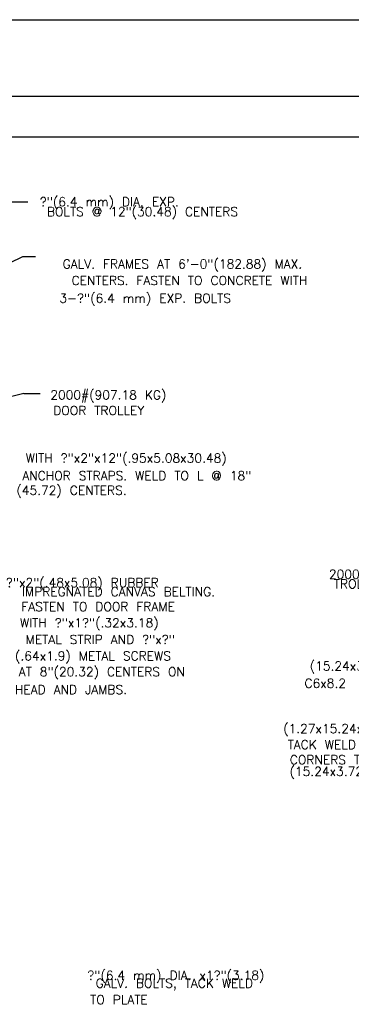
# Model space of a CAD drawing. Extents: x -23 to 2859, y -15 to 3983.
# Tile 24 of 50: x 5.46 to 10.08, y 1.67 to 15.41. Entities that reach past the tile are written whole.
import ezdxf
from ezdxf.enums import TextEntityAlignment as Align

# ---------------------------------------------------------------- set-up
doc = ezdxf.new("R2010")
doc.units = 0
doc.header["$LTSCALE"] = 25.4
doc.header["$MEASUREMENT"] = 0
doc.layers.add('PAN_TS', color=7, linetype='CONTINUOUS')
doc.styles.add('TXT_SHX', font='txt.shx')

msp = doc.modelspace()

# ---------------------------------------------------------------- linework, layer by layer
at = {"layer": 'PAN_TS', "color": 7, "linetype": 'CONTINUOUS'}
for p, q in [((-22.754, 15.407), (19.246, 15.407)), ((-21.879, 14.339), (18.371, 14.339)), ((-20.601, 13.774), (17.641, 13.774)), ((5.31, 12.864), (5.578, 12.864)), ((4.079, 11.408), (5.505, 12.104)), ((5.505, 12.104), (5.681, 12.104)), ((5.52, 10.191), (2.779, 9.496)), ((5.52, 10.191), (5.746, 10.191))]:
    msp.add_line(p, q, dxfattribs=at)

# ---------------------------------------------------------------- texts
at = {"layer": 'PAN_TS', "color": 7, "linetype": 'CONTINUOUS', "style": 'TXT_SHX'}
for s, p in [('?"(6.4 mm) DIA. EXP.', (5.743, 12.803)), ('?"x2"(.48x5.08) RUBBER', (5.27, 7.489)), ('?"(6.4 mm) DIA. x1?"(3.18)', (6.406, 2.009))]:
    msp.add_text(s, height=0.125, dxfattribs=at).set_placement(p)
for s, p in [('BOLTS @ 12"(30.48) CENTERS', (7.174, 12.666)), ('GALV. FRAMES AT 6\'-0"(182.88) MAX.', (7.731, 11.935)), ('CENTERS. FASTEN TO CONCRETE WITH', (7.828, 11.705)), ('3-?"(6.4 mm) EXP. BOLTS', (7.212, 11.458)), ('2000#(907.18 KG)', (6.698, 10.108)), ('DOOR TROLLEY', (6.564, 9.891)), ('WITH ?"x2"x12"(.95x5.08x30.48)', (6.947, 9.227)), ('ANCHOR STRAPS. WELD TO L @ 18"', (7.095, 8.981)), ('(45.72) CENTERS.', (6.185, 8.777)), ('2000# (907.18 KG)', (10.636, 7.606)), ('IMPREGNATED CANVAS BELTING.', (6.839, 7.362)), ('FASTEN TO DOOR FRAME', (6.555, 7.154)), ('WITH ?"x1?"(.32x3.18)', (6.432, 6.928)), ('METAL STRIP AND ?"x?"', (6.585, 6.695)), ('(.64x1.9) METAL SCREWS', (6.484, 6.466)), ('AT 8"(20.32) CENTERS ON', (6.607, 6.245)), ('C6x8.2', (9.721, 6.084)), ('HEAD AND JAMBS.', (6.177, 5.996)), ('(1.27x15.24x20.32)', (9.971, 5.452)), ('TACK WELD AT', (9.82, 5.229)), ('CORNERS TO C6x8.2', (10.121, 5.017)), ('GALV. BOLTS, TACK WELD', (7.618, 1.899)), ('TO PLATE', (6.846, 1.669))]:
    msp.add_text(s, height=0.125, dxfattribs=at).set_placement(p, align=Align.CENTER)
for s, p in [('TROLLEY', (10.538, 7.471)), ('(15.24x3.72 KG)', (10.94, 6.326)), ('(15.24x3.72 KG)', (10.659, 4.854))]:
    msp.add_text(s, height=0.125, dxfattribs=at).set_placement(p, align=Align.RIGHT)

doc.saveas('drawing.dxf')
